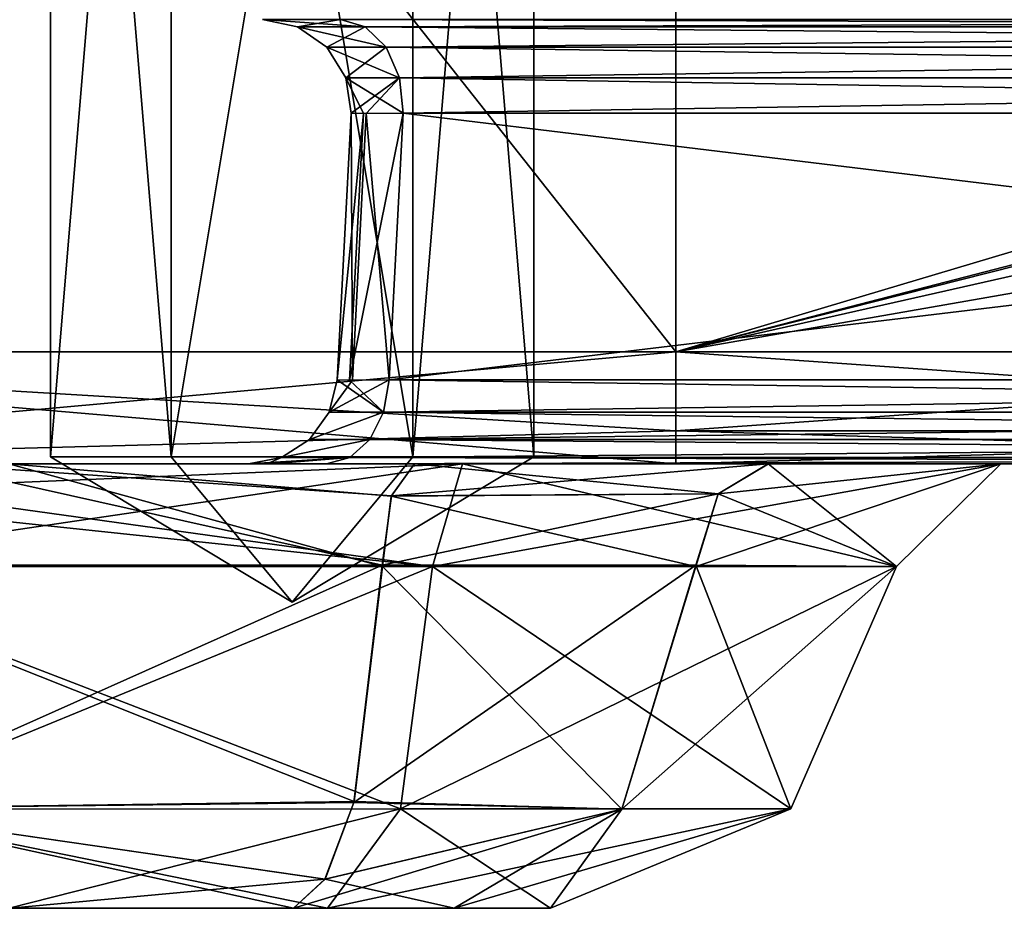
# Model space of a CAD drawing. Header units: inches. Extents: x -9.1 to 9.1, y -3.8 to 4.3.
# Tile 106 of 256: x -8.26 to -7.983, y -2.237 to -1.987. Entities that reach past the tile are written whole.
import ezdxf

# ---------------------------------------------------------------- set-up
doc = ezdxf.new("R2010")
doc.units = ezdxf.units.IN
doc.header["$LTSCALE"] = 81.481481
doc.header["$MEASUREMENT"] = 0
for name, color, linetype in [('1636', 7, 'CONTINUOUS'), ('1701', 7, 'CONTINUOUS'), ('1726', 7, 'CONTINUOUS'), ('1728', 7, 'CONTINUOUS'), ('1729', 7, 'CONTINUOUS'), ('1856', 7, 'CONTINUOUS'), ('1857', 7, 'CONTINUOUS'), ('1911', 7, 'CONTINUOUS'), ('1912', 7, 'CONTINUOUS'), ('1988', 7, 'CONTINUOUS'), ('1993', 7, 'CONTINUOUS'), ('1994', 7, 'CONTINUOUS'), ('1995', 7, 'CONTINUOUS'), ('1996', 7, 'CONTINUOUS'), ('1997', 7, 'CONTINUOUS'), ('1998', 7, 'CONTINUOUS'), ('1999', 7, 'CONTINUOUS'), ('2000', 7, 'CONTINUOUS'), ('2059', 7, 'CONTINUOUS'), ('2060', 7, 'CONTINUOUS'), ('2062', 7, 'CONTINUOUS'), ('2067', 7, 'CONTINUOUS'), ('2068', 7, 'CONTINUOUS'), ('2070', 7, 'CONTINUOUS'), ('2075', 7, 'CONTINUOUS'), ('2076', 7, 'CONTINUOUS'), ('2080', 7, 'CONTINUOUS'), ('2085', 7, 'CONTINUOUS'), ('2086', 7, 'CONTINUOUS'), ('2089', 7, 'CONTINUOUS'), ('2397', 7, 'CONTINUOUS'), ('2403', 7, 'CONTINUOUS'), ('2404', 7, 'CONTINUOUS'), ('2416', 7, 'CONTINUOUS'), ('2417', 7, 'CONTINUOUS'), ('2422', 7, 'CONTINUOUS'), ('2423', 7, 'CONTINUOUS'), ('2424', 7, 'CONTINUOUS'), ('2425', 7, 'CONTINUOUS'), ('2426', 7, 'CONTINUOUS'), ('2438', 7, 'CONTINUOUS'), ('2439', 7, 'CONTINUOUS'), ('2440', 7, 'CONTINUOUS'), ('2441', 7, 'CONTINUOUS'), ('2442', 7, 'CONTINUOUS')]:
    doc.layers.add(name, color=color, linetype=linetype)

msp = doc.modelspace()

# ---------------------------------------------------------------- linework, layer by layer
at = {"layer": '1636', "color": 7, "linetype": 'CONTINUOUS', "true_color": 0x969696}
for points in [[(-8.075, -2.112, 4.16839), (-8.42388, -2.112, 4.02388), (-8.14853, -2.112, 4.06505), (-8.075, -2.112, 4.16839)], [(-8.14853, -2.112, 4.06505), (-8.42388, -2.112, 4.02388), (-8.28533, -2.112, 4.0115), (-8.14853, -2.112, 4.06505)], [(-8.42388, -2.112, -4.02388), (-8.075, -2.112, -4.16839), (-8.35718, -2.112, -3.95407), (-8.42388, -2.112, -4.02388)], [(-8.35718, -2.112, -3.95407), (-8.075, -2.112, -4.16839), (-8.26272, -2.112, -4.02475), (-8.35718, -2.112, -3.95407)], [(-8.13509, -2.112, -3.59785), (-8.19528, -2.112, -3.09652), (-8.35107, -2.112, -3.64744), (-8.13509, -2.112, -3.59785)], [(-8.35107, -2.112, -3.64744), (-8.19528, -2.112, -3.09652), (-8.351, -2.112, 3.6474), (-8.35107, -2.112, -3.64744)], [(-8.1901, -2.112, 3.12401), (-8.17334, -2.112, 3.14948), (-8.351, -2.112, 3.6474), (-8.1901, -2.112, 3.12401)], [(-8.351, -2.112, 3.6474), (-8.17334, -2.112, 3.14948), (-8.1351, -2.112, 3.59784), (-8.351, -2.112, 3.6474)], [(-8.19528, -2.112, 3.09652), (-8.1901, -2.112, 3.12401), (-8.351, -2.112, 3.6474), (-8.19528, -2.112, 3.09652)], [(-8.19528, -2.112, -3.09652), (-8.19528, -2.112, 3.09652), (-8.351, -2.112, 3.6474), (-8.19528, -2.112, -3.09652)], [(-8.26272, -2.112, -4.02475), (-8.075, -2.112, -4.16839), (-8.14854, -2.112, -4.06505), (-8.26272, -2.112, -4.02475)], [(-8.18882, -2.112, -3.12694), (-8.19528, -2.112, -3.09652), (-8.13509, -2.112, -3.59785), (-8.18882, -2.112, -3.12694)], [(-8.17334, -2.112, -3.14948), (-8.18882, -2.112, -3.12694), (-8.13509, -2.112, -3.59785), (-8.17334, -2.112, -3.14948)], [(-8.17334, -2.112, 3.14948), (-7.54948, -2.112, 3.77334), (-8.1351, -2.112, 3.59784), (-8.17334, -2.112, 3.14948)], [(-7.54948, -2.112, -3.77334), (-8.17334, -2.112, -3.14948), (-7.73605, -2.112, -4.17036), (-7.54948, -2.112, -3.77334)], [(-7.73605, -2.112, -4.17036), (-8.17334, -2.112, -3.14948), (-7.74728, -2.112, -4.16888), (-7.73605, -2.112, -4.17036)], [(-7.74728, -2.112, -4.16888), (-8.17334, -2.112, -3.14948), (-7.75859, -2.112, -4.16839), (-7.74728, -2.112, -4.16888)], [(-7.75859, -2.112, -4.16839), (-8.17334, -2.112, -3.14948), (-7.98363, -2.112, -3.76095), (-7.75859, -2.112, -4.16839)], [(-7.98363, -2.112, -3.76095), (-8.17334, -2.112, -3.14948), (-8.13509, -2.112, -3.59785), (-7.98363, -2.112, -3.76095)], [(-8.075, -2.112, -4.16839), (-8.049, -2.112, -3.9726), (-8.14854, -2.112, -4.06505), (-8.075, -2.112, -4.16839)], [(-8.04905, -2.112, 3.97267), (-8.075, -2.112, 4.16839), (-8.14853, -2.112, 4.06505), (-8.04905, -2.112, 3.97267)], [(-8.1351, -2.112, 3.59784), (-7.54948, -2.112, 3.77334), (-7.98363, -2.112, 3.76094), (-8.1351, -2.112, 3.59784)], [(-7.75859, -2.112, 4.16839), (-8.075, -2.112, 4.16839), (-7.98363, -2.112, 3.76094), (-7.75859, -2.112, 4.16839)], [(-7.98363, -2.112, 3.76094), (-8.075, -2.112, 4.16839), (-8.04905, -2.112, 3.97267), (-7.98363, -2.112, 3.76094)], [(-8.075, -2.112, -4.16839), (-7.75859, -2.112, -4.16839), (-8.049, -2.112, -3.9726), (-8.075, -2.112, -4.16839)], [(-8.049, -2.112, -3.9726), (-7.75859, -2.112, -4.16839), (-7.98363, -2.112, -3.76095), (-8.049, -2.112, -3.9726)], [(-7.54948, -2.112, 3.77334), (-7.75859, -2.112, 4.16839), (-7.98363, -2.112, 3.76094), (-7.54948, -2.112, 3.77334)]]:
    msp.add_3dface(points, dxfattribs=at)
at = {"layer": '1701', "color": 7, "linetype": 'CONTINUOUS', "true_color": 0x969696}
for points in [[(-8.075, -2.08043, -4.19835), (-8.075, -1.63343, -4.17492), (-6.5761, -1.63343, -4.17492), (-8.075, -2.08043, -4.19835)], [(-7.71386, -1.98703, -4.19345), (-8.075, -2.08043, -4.19835), (-6.5761, -1.63343, -4.17492), (-7.71386, -1.98703, -4.19345)], [(-7.7309, -1.9934, -4.19378), (-8.075, -2.08043, -4.19835), (-7.71386, -1.98703, -4.19345), (-7.7309, -1.9934, -4.19378)], [(-7.75044, -2.0071, -4.1945), (-8.075, -2.08043, -4.19835), (-7.7309, -1.9934, -4.19378), (-7.75044, -2.0071, -4.1945)], [(-7.75834, -2.02515, -4.19545), (-8.075, -2.08043, -4.19835), (-7.75044, -2.0071, -4.1945), (-7.75834, -2.02515, -4.19545)], [(-7.75859, -2.08043, -4.19835), (-8.075, -2.08043, -4.19835), (-7.75834, -2.02515, -4.19545), (-7.75859, -2.08043, -4.19835)]]:
    msp.add_3dface(points, dxfattribs=at)
at = {"layer": '1726', "color": 7, "linetype": 'CONTINUOUS', "true_color": 0x969696}
for points in [[(-8.075, -2.08043, -4.19835), (-8.44506, -2.08043, -4.04506), (-8.075, -1.63343, -4.17492), (-8.075, -2.08043, -4.19835)], [(-8.075, -1.63343, -4.17492), (-8.44506, -2.08043, -4.04506), (-8.4285, -1.63343, -4.0285), (-8.075, -1.63343, -4.17492)]]:
    msp.add_3dface(points, dxfattribs=at)
at = {"layer": '1728', "color": 7, "linetype": 'CONTINUOUS', "true_color": 0x969696}
for points in [[(-8.44506, -2.08043, 4.04506), (-8.075, -2.08043, 4.19835), (-8.4285, -1.63343, 4.0285), (-8.44506, -2.08043, 4.04506)], [(-8.4285, -1.63343, 4.0285), (-8.075, -2.08043, 4.19835), (-8.075, -1.63343, 4.17492), (-8.4285, -1.63343, 4.0285)]]:
    msp.add_3dface(points, dxfattribs=at)
at = {"layer": '1729', "color": 7, "linetype": 'CONTINUOUS', "true_color": 0x969696}
for points in [[(-8.075, -1.63343, 4.17492), (-8.075, -2.08043, 4.19835), (-7.75859, -2.08043, 4.19835), (-8.075, -1.63343, 4.17492)], [(-8.075, -1.63343, 4.17492), (-7.75859, -2.08043, 4.19835), (-7.75834, -2.02631, 4.19551), (-8.075, -1.63343, 4.17492)], [(-7.59444, -1.97632, 4.19289), (-8.075, -1.63343, 4.17492), (-7.68053, -1.98931, 4.19357), (-7.59444, -1.97632, 4.19289)], [(-7.68053, -1.98931, 4.19357), (-8.075, -1.63343, 4.17492), (-7.73663, -2.00755, 4.19453), (-7.68053, -1.98931, 4.19357)], [(-7.73663, -2.00755, 4.19453), (-8.075, -1.63343, 4.17492), (-7.74138, -2.0104, 4.19468), (-7.73663, -2.00755, 4.19453)], [(-7.74138, -2.0104, 4.19468), (-8.075, -1.63343, 4.17492), (-7.7459, -2.01385, 4.19486), (-7.74138, -2.0104, 4.19468)], [(-7.7459, -2.01385, 4.19486), (-8.075, -1.63343, 4.17492), (-7.75221, -2.01976, 4.19517), (-7.7459, -2.01385, 4.19486)], [(-7.75221, -2.01976, 4.19517), (-8.075, -1.63343, 4.17492), (-7.75834, -2.02631, 4.19551), (-7.75221, -2.01976, 4.19517)]]:
    msp.add_3dface(points, dxfattribs=at)
at = {"layer": '1856', "color": 7, "linetype": 'CONTINUOUS', "true_color": 0x969696}
for points in [[(-8.42388, -2.112, 4.02388), (-8.075, -2.112, 4.16839), (-8.44506, -2.08043, 4.04506), (-8.42388, -2.112, 4.02388)], [(-8.44506, -2.08043, 4.04506), (-8.075, -2.112, 4.16839), (-8.075, -2.10265, 4.19015), (-8.44506, -2.08043, 4.04506)], [(-8.075, -2.08043, 4.19835), (-8.44506, -2.08043, 4.04506), (-8.075, -2.10265, 4.19015), (-8.075, -2.08043, 4.19835)]]:
    msp.add_3dface(points, dxfattribs=at)
at = {"layer": '1857', "color": 7, "linetype": 'CONTINUOUS', "true_color": 0x969696}
for points in [[(-7.75859, -2.08043, 4.19835), (-8.075, -2.08043, 4.19835), (-8.075, -2.10265, 4.19015), (-7.75859, -2.08043, 4.19835)], [(-7.75859, -2.10265, 4.19015), (-7.75859, -2.08043, 4.19835), (-8.075, -2.10265, 4.19015), (-7.75859, -2.10265, 4.19015)], [(-8.075, -2.112, 4.16839), (-7.75859, -2.112, 4.16839), (-7.75859, -2.10265, 4.19015), (-8.075, -2.112, 4.16839)], [(-8.075, -2.112, 4.16839), (-7.75859, -2.10265, 4.19015), (-8.075, -2.10265, 4.19015), (-8.075, -2.112, 4.16839)]]:
    msp.add_3dface(points, dxfattribs=at)
at = {"layer": '1911', "color": 7, "linetype": 'CONTINUOUS', "true_color": 0x969696}
for points in [[(-8.075, -2.08043, -4.19835), (-7.75859, -2.08043, -4.19835), (-7.75859, -2.10265, -4.19015), (-8.075, -2.08043, -4.19835)], [(-8.075, -2.10265, -4.19015), (-8.075, -2.08043, -4.19835), (-7.75859, -2.10265, -4.19015), (-8.075, -2.10265, -4.19015)], [(-7.75859, -2.112, -4.16839), (-8.075, -2.112, -4.16839), (-8.075, -2.10265, -4.19015), (-7.75859, -2.112, -4.16839)], [(-7.75859, -2.112, -4.16839), (-8.075, -2.10265, -4.19015), (-7.75859, -2.10265, -4.19015), (-7.75859, -2.112, -4.16839)]]:
    msp.add_3dface(points, dxfattribs=at)
at = {"layer": '1912', "color": 7, "linetype": 'CONTINUOUS', "true_color": 0x969696}
for points in [[(-8.42388, -2.112, -4.02388), (-8.44506, -2.08043, -4.04506), (-8.075, -2.08043, -4.19835), (-8.42388, -2.112, -4.02388)], [(-8.42388, -2.112, -4.02388), (-8.075, -2.08043, -4.19835), (-8.075, -2.10265, -4.19015), (-8.42388, -2.112, -4.02388)], [(-8.075, -2.112, -4.16839), (-8.42388, -2.112, -4.02388), (-8.075, -2.10265, -4.19015), (-8.075, -2.112, -4.16839)]]:
    msp.add_3dface(points, dxfattribs=at)
at = {"layer": '1988', "color": 7, "linetype": 'CONTINUOUS', "true_color": 0x969696}
for points in [[(-8.17302, -2.237, -3.72208), (-8.26261, -2.237, -3.74258), (-8.18257, -2.237, -3.91937), (-8.17302, -2.237, -3.72208)], [(-8.18257, -2.237, -3.91937), (-8.26261, -2.237, -3.74258), (-8.26244, -2.237, -3.86515), (-8.18257, -2.237, -3.91937)], [(-8.26261, -2.237, 3.74258), (-8.17302, -2.237, 3.72208), (-8.26227, -2.237, 3.86536), (-8.26261, -2.237, 3.74258)], [(-8.26227, -2.237, 3.86536), (-8.17302, -2.237, 3.72208), (-8.25852, -2.237, 3.86896), (-8.26227, -2.237, 3.86536)], [(-8.17302, -2.237, 3.72208), (-8.18257, -2.237, 3.91937), (-8.25852, -2.237, 3.86896), (-8.17302, -2.237, 3.72208)], [(-8.13739, -2.237, -3.87742), (-8.17302, -2.237, -3.72208), (-8.18257, -2.237, -3.91937), (-8.13739, -2.237, -3.87742)], [(-8.13739, -2.237, 3.87742), (-8.18257, -2.237, 3.91937), (-8.17302, -2.237, 3.72208), (-8.13739, -2.237, 3.87742)], [(-8.11033, -2.237, -3.78959), (-8.17302, -2.237, -3.72208), (-8.13739, -2.237, -3.87742), (-8.11033, -2.237, -3.78959)], [(-8.11033, -2.237, 3.78959), (-8.13739, -2.237, 3.87742), (-8.17302, -2.237, 3.72208), (-8.11033, -2.237, 3.78959)]]:
    msp.add_3dface(points, dxfattribs=at)
at = {"layer": '1993', "color": 7, "linetype": 'CONTINUOUS', "true_color": 0x969696}
for points in [[(-8.21701, -2.11, 3.85055), (-8.18301, -2.15086, 3.79166), (-8.25101, -2.11, 3.79166), (-8.21701, -2.11, 3.85055)], [(-8.14901, -2.11, 3.85055), (-8.18301, -2.15086, 3.79166), (-8.21701, -2.11, 3.85055), (-8.14901, -2.11, 3.85055)], [(-8.11501, -2.11, 3.79166), (-8.18301, -2.15086, 3.79166), (-8.14901, -2.11, 3.85055), (-8.11501, -2.11, 3.79166)]]:
    msp.add_3dface(points, dxfattribs=at)
at = {"layer": '1994', "color": 7, "linetype": 'CONTINUOUS', "true_color": 0x969696}
for points in [[(-8.25101, -1.702, 3.79166), (-8.21696, -1.702, 3.85055), (-8.25101, -2.11, 3.79166), (-8.25101, -1.702, 3.79166)], [(-8.21696, -1.702, 3.85055), (-8.21701, -2.11, 3.85055), (-8.25101, -2.11, 3.79166), (-8.21696, -1.702, 3.85055)], [(-8.21696, -1.702, 3.85055), (-8.14907, -1.702, 3.85055), (-8.21701, -2.11, 3.85055), (-8.21696, -1.702, 3.85055)], [(-8.14907, -1.702, 3.85055), (-8.14901, -2.11, 3.85055), (-8.21701, -2.11, 3.85055), (-8.14907, -1.702, 3.85055)], [(-8.14907, -1.702, 3.85055), (-8.11501, -1.702, 3.79166), (-8.14901, -2.11, 3.85055), (-8.14907, -1.702, 3.85055)], [(-8.11501, -1.702, 3.79166), (-8.11501, -2.11, 3.79166), (-8.14901, -2.11, 3.85055), (-8.11501, -1.702, 3.79166)]]:
    msp.add_3dface(points, dxfattribs=at)
at = {"layer": '1995', "color": 7, "linetype": 'CONTINUOUS', "true_color": 0x969696}
for points in [[(-8.25101, -2.11, 3.79166), (-8.18301, -2.15086, 3.79166), (-8.21701, -2.11, 3.73277), (-8.25101, -2.11, 3.79166)], [(-8.21701, -2.11, 3.73277), (-8.18301, -2.15086, 3.79166), (-8.14901, -2.11, 3.73277), (-8.21701, -2.11, 3.73277)], [(-8.18301, -2.15086, 3.79166), (-8.11501, -2.11, 3.79166), (-8.14901, -2.11, 3.73277), (-8.18301, -2.15086, 3.79166)]]:
    msp.add_3dface(points, dxfattribs=at)
at = {"layer": '1996', "color": 7, "linetype": 'CONTINUOUS', "true_color": 0x969696}
for points in [[(-8.21696, -1.702, 3.73277), (-8.25101, -1.702, 3.79166), (-8.21701, -2.11, 3.73277), (-8.21696, -1.702, 3.73277)], [(-8.25101, -1.702, 3.79166), (-8.25101, -2.11, 3.79166), (-8.21701, -2.11, 3.73277), (-8.25101, -1.702, 3.79166)], [(-8.21696, -1.702, 3.73277), (-8.21701, -2.11, 3.73277), (-8.14901, -2.11, 3.73277), (-8.21696, -1.702, 3.73277)], [(-8.14907, -1.702, 3.73277), (-8.21696, -1.702, 3.73277), (-8.14901, -2.11, 3.73277), (-8.14907, -1.702, 3.73277)], [(-8.11501, -1.702, 3.79166), (-8.14907, -1.702, 3.73277), (-8.11501, -2.11, 3.79166), (-8.11501, -1.702, 3.79166)], [(-8.11501, -2.11, 3.79166), (-8.14907, -1.702, 3.73277), (-8.14901, -2.11, 3.73277), (-8.11501, -2.11, 3.79166)]]:
    msp.add_3dface(points, dxfattribs=at)
at = {"layer": '1997', "color": 7, "linetype": 'CONTINUOUS', "true_color": 0x969696}
for points in [[(-8.21701, -2.11, -3.73277), (-8.18301, -2.15086, -3.79166), (-8.25101, -2.11, -3.79166), (-8.21701, -2.11, -3.73277)], [(-8.14901, -2.11, -3.73277), (-8.18301, -2.15086, -3.79166), (-8.21701, -2.11, -3.73277), (-8.14901, -2.11, -3.73277)], [(-8.11501, -2.11, -3.79166), (-8.18301, -2.15086, -3.79166), (-8.14901, -2.11, -3.73277), (-8.11501, -2.11, -3.79166)]]:
    msp.add_3dface(points, dxfattribs=at)
at = {"layer": '1998', "color": 7, "linetype": 'CONTINUOUS', "true_color": 0x969696}
for points in [[(-8.25101, -1.702, -3.79166), (-8.21696, -1.702, -3.73277), (-8.25101, -2.11, -3.79166), (-8.25101, -1.702, -3.79166)], [(-8.21696, -1.702, -3.73277), (-8.21701, -2.11, -3.73277), (-8.25101, -2.11, -3.79166), (-8.21696, -1.702, -3.73277)], [(-8.21696, -1.702, -3.73277), (-8.14907, -1.702, -3.73277), (-8.21701, -2.11, -3.73277), (-8.21696, -1.702, -3.73277)], [(-8.14907, -1.702, -3.73277), (-8.14901, -2.11, -3.73277), (-8.21701, -2.11, -3.73277), (-8.14907, -1.702, -3.73277)], [(-8.14907, -1.702, -3.73277), (-8.11501, -1.702, -3.79166), (-8.14901, -2.11, -3.73277), (-8.14907, -1.702, -3.73277)], [(-8.11501, -1.702, -3.79166), (-8.11501, -2.11, -3.79166), (-8.14901, -2.11, -3.73277), (-8.11501, -1.702, -3.79166)]]:
    msp.add_3dface(points, dxfattribs=at)
at = {"layer": '1999', "color": 7, "linetype": 'CONTINUOUS', "true_color": 0x969696}
for points in [[(-8.25101, -2.11, -3.79166), (-8.18301, -2.15086, -3.79166), (-8.21701, -2.11, -3.85055), (-8.25101, -2.11, -3.79166)], [(-8.21701, -2.11, -3.85055), (-8.18301, -2.15086, -3.79166), (-8.14901, -2.11, -3.85055), (-8.21701, -2.11, -3.85055)], [(-8.18301, -2.15086, -3.79166), (-8.11501, -2.11, -3.79166), (-8.14901, -2.11, -3.85055), (-8.18301, -2.15086, -3.79166)]]:
    msp.add_3dface(points, dxfattribs=at)
at = {"layer": '2000', "color": 7, "linetype": 'CONTINUOUS', "true_color": 0x969696}
for points in [[(-8.21696, -1.702, -3.85055), (-8.25101, -1.702, -3.79166), (-8.21701, -2.11, -3.85055), (-8.21696, -1.702, -3.85055)], [(-8.25101, -1.702, -3.79166), (-8.25101, -2.11, -3.79166), (-8.21701, -2.11, -3.85055), (-8.25101, -1.702, -3.79166)], [(-8.21696, -1.702, -3.85055), (-8.21701, -2.11, -3.85055), (-8.14901, -2.11, -3.85055), (-8.21696, -1.702, -3.85055)], [(-8.14907, -1.702, -3.85055), (-8.21696, -1.702, -3.85055), (-8.14901, -2.11, -3.85055), (-8.14907, -1.702, -3.85055)], [(-8.11501, -1.702, -3.79166), (-8.14907, -1.702, -3.85055), (-8.11501, -2.11, -3.79166), (-8.11501, -1.702, -3.79166)], [(-8.11501, -2.11, -3.79166), (-8.14907, -1.702, -3.85055), (-8.14901, -2.11, -3.85055), (-8.11501, -2.11, -3.79166)]]:
    msp.add_3dface(points, dxfattribs=at)
at = {"layer": '2059', "color": 7, "linetype": 'CONTINUOUS', "true_color": 0x969696}
for points in [[(-8.16558, -2.20694, -4.00113), (-8.15757, -2.14085, -4.03252), (-8.09022, -2.20907, -3.92822), (-8.16558, -2.20694, -4.00113)], [(-8.09022, -2.20907, -3.92822), (-8.15757, -2.14085, -4.03252), (-8.0694, -2.14085, -3.95064), (-8.09022, -2.20907, -3.92822)], [(-8.17374, -2.22876, -3.96541), (-8.16558, -2.20694, -4.00113), (-8.09022, -2.20907, -3.92822), (-8.17374, -2.22876, -3.96541)], [(-8.13739, -2.237, -3.87742), (-8.17374, -2.22876, -3.96541), (-8.09022, -2.20907, -3.92822), (-8.13739, -2.237, -3.87742)], [(-8.13739, -2.237, -3.87742), (-8.18257, -2.237, -3.91937), (-8.17374, -2.22876, -3.96541), (-8.13739, -2.237, -3.87742)]]:
    msp.add_3dface(points, dxfattribs=at)
at = {"layer": '2060', "color": 7, "linetype": 'CONTINUOUS', "true_color": 0x969696}
for points in [[(-8.33061, -2.14043, -3.66935), (-8.15251, -2.20906, -3.65581), (-8.14351, -2.14085, -3.62658), (-8.33061, -2.14043, -3.66935)], [(-8.30978, -2.20907, -3.69178), (-8.15251, -2.20906, -3.65581), (-8.33061, -2.14043, -3.66935), (-8.30978, -2.20907, -3.69178)], [(-8.15251, -2.20906, -3.65581), (-8.04272, -2.20906, -3.77403), (-8.14351, -2.14085, -3.62658), (-8.15251, -2.20906, -3.65581)], [(-8.14351, -2.14085, -3.62658), (-8.04272, -2.20906, -3.77403), (-8.0129, -2.14085, -3.76721), (-8.14351, -2.14085, -3.62658)], [(-8.04272, -2.20906, -3.77403), (-8.09022, -2.20907, -3.92822), (-8.0129, -2.14085, -3.76721), (-8.04272, -2.20906, -3.77403)], [(-8.09022, -2.20907, -3.92822), (-8.0694, -2.14085, -3.95064), (-8.0129, -2.14085, -3.76721), (-8.09022, -2.20907, -3.92822)], [(-8.17302, -2.237, -3.72208), (-8.15251, -2.20906, -3.65581), (-8.30978, -2.20907, -3.69178), (-8.17302, -2.237, -3.72208)], [(-8.26261, -2.237, -3.74258), (-8.17302, -2.237, -3.72208), (-8.30978, -2.20907, -3.69178), (-8.26261, -2.237, -3.74258)], [(-8.17302, -2.237, -3.72208), (-8.11033, -2.237, -3.78959), (-8.15251, -2.20906, -3.65581), (-8.17302, -2.237, -3.72208)], [(-8.11033, -2.237, -3.78959), (-8.04272, -2.20906, -3.77403), (-8.15251, -2.20906, -3.65581), (-8.11033, -2.237, -3.78959)], [(-8.11033, -2.237, -3.78959), (-8.13739, -2.237, -3.87742), (-8.04272, -2.20906, -3.77403), (-8.11033, -2.237, -3.78959)], [(-8.13739, -2.237, -3.87742), (-8.09022, -2.20907, -3.92822), (-8.04272, -2.20906, -3.77403), (-8.13739, -2.237, -3.87742)]]:
    msp.add_3dface(points, dxfattribs=at)
at = {"layer": '2062', "color": 7, "linetype": 'CONTINUOUS', "true_color": 0x969696}
for points in [[(-8.16558, -2.20694, -4.00113), (-8.33265, -2.14043, -3.93628), (-8.15757, -2.14085, -4.03252), (-8.16558, -2.20694, -4.00113)], [(-8.31122, -2.20891, -3.91463), (-8.33265, -2.14043, -3.93628), (-8.16558, -2.20694, -4.00113), (-8.31122, -2.20891, -3.91463)], [(-8.17374, -2.22876, -3.96541), (-8.31122, -2.20891, -3.91463), (-8.16558, -2.20694, -4.00113), (-8.17374, -2.22876, -3.96541)], [(-8.18257, -2.237, -3.91937), (-8.26244, -2.237, -3.86515), (-8.31122, -2.20891, -3.91463), (-8.18257, -2.237, -3.91937)], [(-8.18257, -2.237, -3.91937), (-8.31122, -2.20891, -3.91463), (-8.17374, -2.22876, -3.96541), (-8.18257, -2.237, -3.91937)]]:
    msp.add_3dface(points, dxfattribs=at)
at = {"layer": '2067', "color": 7, "linetype": 'CONTINUOUS', "true_color": 0x969696}
for points in [[(-8.06939, -2.14043, 3.95065), (-8.16565, -2.2072, 4.00084), (-8.09022, -2.20907, 3.92822), (-8.06939, -2.14043, 3.95065)], [(-8.15769, -2.14043, 4.03266), (-8.16565, -2.2072, 4.00084), (-8.06939, -2.14043, 3.95065), (-8.15769, -2.14043, 4.03266)], [(-8.16565, -2.2072, 4.00084), (-8.17379, -2.22884, 3.96521), (-8.09022, -2.20907, 3.92822), (-8.16565, -2.2072, 4.00084)], [(-8.18257, -2.237, 3.91937), (-8.13739, -2.237, 3.87742), (-8.09022, -2.20907, 3.92822), (-8.18257, -2.237, 3.91937)], [(-8.17379, -2.22884, 3.96521), (-8.18257, -2.237, 3.91937), (-8.09022, -2.20907, 3.92822), (-8.17379, -2.22884, 3.96521)]]:
    msp.add_3dface(points, dxfattribs=at)
at = {"layer": '2068', "color": 7, "linetype": 'CONTINUOUS', "true_color": 0x969696}
for points in [[(-8.30978, -2.20907, 3.69178), (-8.3306, -2.14085, 3.66936), (-8.14351, -2.14085, 3.62658), (-8.30978, -2.20907, 3.69178)], [(-8.15251, -2.20906, 3.65581), (-8.30978, -2.20907, 3.69178), (-8.14351, -2.14085, 3.62658), (-8.15251, -2.20906, 3.65581)], [(-8.04272, -2.20906, 3.77403), (-8.15251, -2.20906, 3.65581), (-8.0129, -2.14085, 3.76721), (-8.04272, -2.20906, 3.77403)], [(-8.0129, -2.14085, 3.76721), (-8.15251, -2.20906, 3.65581), (-8.14351, -2.14085, 3.62658), (-8.0129, -2.14085, 3.76721)], [(-8.06939, -2.14043, 3.95065), (-8.09022, -2.20907, 3.92822), (-8.04272, -2.20906, 3.77403), (-8.06939, -2.14043, 3.95065)], [(-8.06939, -2.14043, 3.95065), (-8.04272, -2.20906, 3.77403), (-8.0129, -2.14085, 3.76721), (-8.06939, -2.14043, 3.95065)], [(-8.26261, -2.237, 3.74258), (-8.30978, -2.20907, 3.69178), (-8.15251, -2.20906, 3.65581), (-8.26261, -2.237, 3.74258)], [(-8.17302, -2.237, 3.72208), (-8.26261, -2.237, 3.74258), (-8.15251, -2.20906, 3.65581), (-8.17302, -2.237, 3.72208)], [(-8.11033, -2.237, 3.78959), (-8.17302, -2.237, 3.72208), (-8.04272, -2.20906, 3.77403), (-8.11033, -2.237, 3.78959)], [(-8.17302, -2.237, 3.72208), (-8.15251, -2.20906, 3.65581), (-8.04272, -2.20906, 3.77403), (-8.17302, -2.237, 3.72208)], [(-8.13739, -2.237, 3.87742), (-8.11033, -2.237, 3.78959), (-8.09022, -2.20907, 3.92822), (-8.13739, -2.237, 3.87742)], [(-8.09022, -2.20907, 3.92822), (-8.11033, -2.237, 3.78959), (-8.04272, -2.20906, 3.77403), (-8.09022, -2.20907, 3.92822)]]:
    msp.add_3dface(points, dxfattribs=at)
at = {"layer": '2070', "color": 7, "linetype": 'CONTINUOUS', "true_color": 0x969696}
for points in [[(-8.31112, -2.20891, 3.91473), (-8.15769, -2.14043, 4.03266), (-8.27247, -2.14043, 3.98428), (-8.31112, -2.20891, 3.91473)], [(-8.15769, -2.14043, 4.03266), (-8.31112, -2.20891, 3.91473), (-8.16565, -2.2072, 4.00084), (-8.15769, -2.14043, 4.03266)], [(-8.16565, -2.2072, 4.00084), (-8.31112, -2.20891, 3.91473), (-8.17379, -2.22884, 3.96521), (-8.16565, -2.2072, 4.00084)], [(-8.31112, -2.20891, 3.91473), (-8.26227, -2.237, 3.86536), (-8.17379, -2.22884, 3.96521), (-8.31112, -2.20891, 3.91473)], [(-8.26227, -2.237, 3.86536), (-8.18257, -2.237, 3.91937), (-8.17379, -2.22884, 3.96521), (-8.26227, -2.237, 3.86536)], [(-8.18257, -2.237, 3.91937), (-8.26227, -2.237, 3.86536), (-8.25852, -2.237, 3.86896), (-8.18257, -2.237, 3.91937)]]:
    msp.add_3dface(points, dxfattribs=at)
at = {"layer": '2075', "color": 7, "linetype": 'CONTINUOUS', "true_color": 0x969696}
for points in [[(-8.14854, -2.112, -4.06505), (-8.06315, -2.12038, -3.95736), (-8.15511, -2.1211, -4.04178), (-8.14854, -2.112, -4.06505)], [(-8.14854, -2.112, -4.06505), (-8.049, -2.112, -3.9726), (-8.06315, -2.12038, -3.95736), (-8.14854, -2.112, -4.06505)], [(-8.0694, -2.14085, -3.95064), (-8.15757, -2.14085, -4.03252), (-8.15511, -2.1211, -4.04178), (-8.0694, -2.14085, -3.95064)], [(-8.06315, -2.12038, -3.95736), (-8.0694, -2.14085, -3.95064), (-8.15511, -2.1211, -4.04178), (-8.06315, -2.12038, -3.95736)]]:
    msp.add_3dface(points, dxfattribs=at)
at = {"layer": '2076', "color": 7, "linetype": 'CONTINUOUS', "true_color": 0x969696}
for points in [[(-8.13509, -2.112, -3.59785), (-8.35107, -2.112, -3.64744), (-8.14351, -2.14085, -3.62658), (-8.13509, -2.112, -3.59785)], [(-8.14351, -2.14085, -3.62658), (-8.35107, -2.112, -3.64744), (-8.33686, -2.12038, -3.66263), (-8.14351, -2.14085, -3.62658)], [(-8.13509, -2.112, -3.59785), (-8.14351, -2.14085, -3.62658), (-8.0129, -2.14085, -3.76721), (-8.13509, -2.112, -3.59785)], [(-7.98363, -2.112, -3.76095), (-8.13509, -2.112, -3.59785), (-8.0129, -2.14085, -3.76721), (-7.98363, -2.112, -3.76095)], [(-8.0694, -2.14085, -3.95064), (-7.98363, -2.112, -3.76095), (-8.0129, -2.14085, -3.76721), (-8.0694, -2.14085, -3.95064)], [(-7.98363, -2.112, -3.76095), (-8.0694, -2.14085, -3.95064), (-8.06315, -2.12038, -3.95736), (-7.98363, -2.112, -3.76095)], [(-8.049, -2.112, -3.9726), (-7.98363, -2.112, -3.76095), (-8.06315, -2.12038, -3.95736), (-8.049, -2.112, -3.9726)], [(-8.33061, -2.14043, -3.66935), (-8.14351, -2.14085, -3.62658), (-8.33686, -2.12038, -3.66263), (-8.33061, -2.14043, -3.66935)]]:
    msp.add_3dface(points, dxfattribs=at)
at = {"layer": '2080', "color": 7, "linetype": 'CONTINUOUS', "true_color": 0x969696}
for points in [[(-8.351, -2.112, 3.6474), (-8.1351, -2.112, 3.59784), (-8.33685, -2.12038, 3.66264), (-8.351, -2.112, 3.6474)], [(-8.1351, -2.112, 3.59784), (-8.3306, -2.14085, 3.66936), (-8.33685, -2.12038, 3.66264), (-8.1351, -2.112, 3.59784)], [(-8.3306, -2.14085, 3.66936), (-8.1351, -2.112, 3.59784), (-8.14351, -2.14085, 3.62658), (-8.3306, -2.14085, 3.66936)], [(-8.1351, -2.112, 3.59784), (-7.98363, -2.112, 3.76094), (-8.14351, -2.14085, 3.62658), (-8.1351, -2.112, 3.59784)], [(-7.98363, -2.112, 3.76094), (-8.0129, -2.14085, 3.76721), (-8.14351, -2.14085, 3.62658), (-7.98363, -2.112, 3.76094)], [(-8.0129, -2.14085, 3.76721), (-8.04905, -2.112, 3.97267), (-8.06314, -2.12038, 3.95737), (-8.0129, -2.14085, 3.76721)], [(-7.98363, -2.112, 3.76094), (-8.04905, -2.112, 3.97267), (-8.0129, -2.14085, 3.76721), (-7.98363, -2.112, 3.76094)], [(-8.06939, -2.14043, 3.95065), (-8.0129, -2.14085, 3.76721), (-8.06314, -2.12038, 3.95737), (-8.06939, -2.14043, 3.95065)]]:
    msp.add_3dface(points, dxfattribs=at)
at = {"layer": '2085', "color": 7, "linetype": 'CONTINUOUS', "true_color": 0x969696}
for points in [[(-8.04905, -2.112, 3.97267), (-8.14853, -2.112, 4.06505), (-8.15505, -2.12095, 4.04194), (-8.04905, -2.112, 3.97267)], [(-8.04905, -2.112, 3.97267), (-8.15505, -2.12095, 4.04194), (-8.06314, -2.12038, 3.95737), (-8.04905, -2.112, 3.97267)], [(-8.15505, -2.12095, 4.04194), (-8.15769, -2.14043, 4.03266), (-8.06314, -2.12038, 3.95737), (-8.15505, -2.12095, 4.04194)], [(-8.15769, -2.14043, 4.03266), (-8.06939, -2.14043, 3.95065), (-8.06314, -2.12038, 3.95737), (-8.15769, -2.14043, 4.03266)]]:
    msp.add_3dface(points, dxfattribs=at)
at = {"layer": '2086', "color": 7, "linetype": 'CONTINUOUS', "true_color": 0x969696}
for points in [[(-8.14853, -2.112, 4.06505), (-8.28533, -2.112, 4.0115), (-8.15505, -2.12095, 4.04194), (-8.14853, -2.112, 4.06505)], [(-8.15769, -2.14043, 4.03266), (-8.28533, -2.112, 4.0115), (-8.27247, -2.14043, 3.98428), (-8.15769, -2.14043, 4.03266)], [(-8.28533, -2.112, 4.0115), (-8.15769, -2.14043, 4.03266), (-8.15505, -2.12095, 4.04194), (-8.28533, -2.112, 4.0115)]]:
    msp.add_3dface(points, dxfattribs=at)
at = {"layer": '2089', "color": 7, "linetype": 'CONTINUOUS', "true_color": 0x969696}
for points in [[(-8.33265, -2.14043, -3.93628), (-8.26272, -2.112, -4.02475), (-8.15757, -2.14085, -4.03252), (-8.33265, -2.14043, -3.93628)], [(-8.26272, -2.112, -4.02475), (-8.14854, -2.112, -4.06505), (-8.15511, -2.1211, -4.04178), (-8.26272, -2.112, -4.02475)], [(-8.15757, -2.14085, -4.03252), (-8.26272, -2.112, -4.02475), (-8.15511, -2.1211, -4.04178), (-8.15757, -2.14085, -4.03252)]]:
    msp.add_3dface(points, dxfattribs=at)
at = {"layer": '2397', "color": 7, "linetype": 'CONTINUOUS', "true_color": 0x969696}
for points in [[(-8.17031, -2.08831, 3.09652), (-8.17031, -2.08831, -3.09652), (-8.16638, -2.01331, 3.09489), (-8.17031, -2.08831, 3.09652)], [(-8.16638, -2.01331, 3.09489), (-8.17031, -2.08831, -3.09652), (-8.16638, -2.01331, -3.09489), (-8.16638, -2.01331, 3.09489)]]:
    msp.add_3dface(points, dxfattribs=at)
at = {"layer": '2403', "color": 7, "linetype": 'CONTINUOUS', "true_color": 0x969696}
for points in [[(-7.53182, -2.08831, 3.75568), (-8.15568, -2.08831, 3.13182), (-7.5302, -2.01331, 3.75175), (-7.53182, -2.08831, 3.75568)], [(-7.5302, -2.01331, 3.75175), (-8.15568, -2.08831, 3.13182), (-8.15175, -2.01331, 3.1302), (-7.5302, -2.01331, 3.75175)]]:
    msp.add_3dface(points, dxfattribs=at)
at = {"layer": '2404', "color": 7, "linetype": 'CONTINUOUS', "true_color": 0x969696}
for points in [[(-8.15568, -2.08831, -3.13182), (-7.53182, -2.08831, -3.75568), (-8.15175, -2.01331, -3.1302), (-8.15568, -2.08831, -3.13182)], [(-8.15175, -2.01331, -3.1302), (-7.53182, -2.08831, -3.75568), (-7.5302, -2.01331, -3.75175), (-8.15175, -2.01331, -3.1302)]]:
    msp.add_3dface(points, dxfattribs=at)
at = {"layer": '2416', "color": 7, "linetype": 'CONTINUOUS', "true_color": 0x969696}
for points in [[(-8.17031, -2.08831, 3.09652), (-8.16638, -2.01331, 3.09489), (-8.16293, -2.01342, 3.11314), (-8.17031, -2.08831, 3.09652)], [(-8.16684, -2.08842, 3.11483), (-8.17031, -2.08831, 3.09652), (-8.16293, -2.01342, 3.11314), (-8.16684, -2.08842, 3.11483)], [(-8.15175, -2.01331, 3.1302), (-8.15568, -2.08831, 3.13182), (-8.16684, -2.08842, 3.11483), (-8.15175, -2.01331, 3.1302)], [(-8.15175, -2.01331, 3.1302), (-8.16684, -2.08842, 3.11483), (-8.16293, -2.01342, 3.11314), (-8.15175, -2.01331, 3.1302)]]:
    msp.add_3dface(points, dxfattribs=at)
at = {"layer": '2417', "color": 7, "linetype": 'CONTINUOUS', "true_color": 0x969696}
for points in [[(-8.16638, -2.01331, -3.09489), (-8.17031, -2.08831, -3.09652), (-8.16601, -2.08842, -3.1168), (-8.16638, -2.01331, -3.09489)], [(-8.16638, -2.01331, -3.09489), (-8.16601, -2.08842, -3.1168), (-8.1622, -2.01342, -3.1149), (-8.16638, -2.01331, -3.09489)], [(-8.16601, -2.08842, -3.1168), (-8.15568, -2.08831, -3.13182), (-8.1622, -2.01342, -3.1149), (-8.16601, -2.08842, -3.1168)], [(-8.15568, -2.08831, -3.13182), (-8.15175, -2.01331, -3.1302), (-8.1622, -2.01342, -3.1149), (-8.15568, -2.08831, -3.13182)]]:
    msp.add_3dface(points, dxfattribs=at)
at = {"layer": '2422', "color": 7, "linetype": 'CONTINUOUS', "true_color": 0x969696}
for points in [[(-8.15728, -2.09747, 3.13342), (-8.15568, -2.08831, 3.13182), (-7.53342, -2.09747, 3.75728), (-8.15728, -2.09747, 3.13342)], [(-8.15568, -2.08831, 3.13182), (-7.53182, -2.08831, 3.75568), (-7.53342, -2.09747, 3.75728), (-8.15568, -2.08831, 3.13182)], [(-8.16117, -2.10513, 3.13731), (-8.15728, -2.09747, 3.13342), (-7.53731, -2.10513, 3.76117), (-8.16117, -2.10513, 3.13731)], [(-7.53731, -2.10513, 3.76117), (-8.15728, -2.09747, 3.13342), (-7.53342, -2.09747, 3.75728), (-7.53731, -2.10513, 3.76117)], [(-8.16679, -2.11022, 3.14293), (-8.16117, -2.10513, 3.13731), (-7.54293, -2.11022, 3.76679), (-8.16679, -2.11022, 3.14293)], [(-7.54293, -2.11022, 3.76679), (-8.16117, -2.10513, 3.13731), (-7.53731, -2.10513, 3.76117), (-7.54293, -2.11022, 3.76679)], [(-7.54948, -2.112, 3.77334), (-8.17334, -2.112, 3.14948), (-8.16679, -2.11022, 3.14293), (-7.54948, -2.112, 3.77334)], [(-7.54948, -2.112, 3.77334), (-8.16679, -2.11022, 3.14293), (-7.54293, -2.11022, 3.76679), (-7.54948, -2.112, 3.77334)]]:
    msp.add_3dface(points, dxfattribs=at)
at = {"layer": '2423', "color": 7, "linetype": 'CONTINUOUS', "true_color": 0x969696}
for points in [[(-8.17257, -2.09747, 3.09652), (-8.17031, -2.08831, 3.09652), (-8.15728, -2.09747, 3.13342), (-8.17257, -2.09747, 3.09652)], [(-8.17031, -2.08831, 3.09652), (-8.16684, -2.08842, 3.11483), (-8.15728, -2.09747, 3.13342), (-8.17031, -2.08831, 3.09652)], [(-8.16684, -2.08842, 3.11483), (-8.15568, -2.08831, 3.13182), (-8.15728, -2.09747, 3.13342), (-8.16684, -2.08842, 3.11483)], [(-8.17807, -2.10513, 3.09652), (-8.17257, -2.09747, 3.09652), (-8.15728, -2.09747, 3.13342), (-8.17807, -2.10513, 3.09652)], [(-8.16117, -2.10513, 3.13731), (-8.17807, -2.10513, 3.09652), (-8.15728, -2.09747, 3.13342), (-8.16117, -2.10513, 3.13731)], [(-8.18601, -2.11022, 3.09652), (-8.17807, -2.10513, 3.09652), (-8.16117, -2.10513, 3.13731), (-8.18601, -2.11022, 3.09652)], [(-8.16679, -2.11022, 3.14293), (-8.18601, -2.11022, 3.09652), (-8.16117, -2.10513, 3.13731), (-8.16679, -2.11022, 3.14293)], [(-8.1901, -2.112, 3.12401), (-8.19528, -2.112, 3.09652), (-8.18601, -2.11022, 3.09652), (-8.1901, -2.112, 3.12401)], [(-8.17334, -2.112, 3.14948), (-8.1901, -2.112, 3.12401), (-8.16679, -2.11022, 3.14293), (-8.17334, -2.112, 3.14948)], [(-8.1901, -2.112, 3.12401), (-8.18601, -2.11022, 3.09652), (-8.16679, -2.11022, 3.14293), (-8.1901, -2.112, 3.12401)]]:
    msp.add_3dface(points, dxfattribs=at)
at = {"layer": '2424', "color": 7, "linetype": 'CONTINUOUS', "true_color": 0x969696}
for points in [[(-8.17031, -2.08831, -3.09652), (-8.17031, -2.08831, 3.09652), (-8.17257, -2.09747, 3.09652), (-8.17031, -2.08831, -3.09652)], [(-8.17257, -2.09747, -3.09652), (-8.17031, -2.08831, -3.09652), (-8.17257, -2.09747, 3.09652), (-8.17257, -2.09747, -3.09652)], [(-8.17807, -2.10513, -3.09652), (-8.17257, -2.09747, -3.09652), (-8.17807, -2.10513, 3.09652), (-8.17807, -2.10513, -3.09652)], [(-8.17807, -2.10513, 3.09652), (-8.17257, -2.09747, -3.09652), (-8.17257, -2.09747, 3.09652), (-8.17807, -2.10513, 3.09652)], [(-8.18601, -2.11022, -3.09652), (-8.17807, -2.10513, -3.09652), (-8.18601, -2.11022, 3.09652), (-8.18601, -2.11022, -3.09652)], [(-8.18601, -2.11022, 3.09652), (-8.17807, -2.10513, -3.09652), (-8.17807, -2.10513, 3.09652), (-8.18601, -2.11022, 3.09652)], [(-8.19528, -2.112, 3.09652), (-8.19528, -2.112, -3.09652), (-8.18601, -2.11022, -3.09652), (-8.19528, -2.112, 3.09652)], [(-8.19528, -2.112, 3.09652), (-8.18601, -2.11022, -3.09652), (-8.18601, -2.11022, 3.09652), (-8.19528, -2.112, 3.09652)]]:
    msp.add_3dface(points, dxfattribs=at)
at = {"layer": '2425', "color": 7, "linetype": 'CONTINUOUS', "true_color": 0x969696}
for points in [[(-8.16601, -2.08842, -3.1168), (-8.17031, -2.08831, -3.09652), (-8.17257, -2.09747, -3.09652), (-8.16601, -2.08842, -3.1168)], [(-8.15568, -2.08831, -3.13182), (-8.16601, -2.08842, -3.1168), (-8.17257, -2.09747, -3.09652), (-8.15568, -2.08831, -3.13182)], [(-8.15728, -2.09747, -3.13342), (-8.15568, -2.08831, -3.13182), (-8.17257, -2.09747, -3.09652), (-8.15728, -2.09747, -3.13342)], [(-8.16117, -2.10513, -3.13731), (-8.15728, -2.09747, -3.13342), (-8.17807, -2.10513, -3.09652), (-8.16117, -2.10513, -3.13731)], [(-8.17807, -2.10513, -3.09652), (-8.15728, -2.09747, -3.13342), (-8.17257, -2.09747, -3.09652), (-8.17807, -2.10513, -3.09652)], [(-8.16679, -2.11022, -3.14293), (-8.16117, -2.10513, -3.13731), (-8.18601, -2.11022, -3.09652), (-8.16679, -2.11022, -3.14293)], [(-8.18601, -2.11022, -3.09652), (-8.16117, -2.10513, -3.13731), (-8.17807, -2.10513, -3.09652), (-8.18601, -2.11022, -3.09652)], [(-8.19528, -2.112, -3.09652), (-8.18882, -2.112, -3.12694), (-8.16679, -2.11022, -3.14293), (-8.19528, -2.112, -3.09652)], [(-8.19528, -2.112, -3.09652), (-8.16679, -2.11022, -3.14293), (-8.18601, -2.11022, -3.09652), (-8.19528, -2.112, -3.09652)], [(-8.18882, -2.112, -3.12694), (-8.17334, -2.112, -3.14948), (-8.16679, -2.11022, -3.14293), (-8.18882, -2.112, -3.12694)]]:
    msp.add_3dface(points, dxfattribs=at)
at = {"layer": '2426', "color": 7, "linetype": 'CONTINUOUS', "true_color": 0x969696}
for points in [[(-7.53182, -2.08831, -3.75568), (-8.15568, -2.08831, -3.13182), (-8.15728, -2.09747, -3.13342), (-7.53182, -2.08831, -3.75568)], [(-7.53342, -2.09747, -3.75728), (-7.53182, -2.08831, -3.75568), (-8.15728, -2.09747, -3.13342), (-7.53342, -2.09747, -3.75728)], [(-7.53731, -2.10513, -3.76117), (-7.53342, -2.09747, -3.75728), (-8.16117, -2.10513, -3.13731), (-7.53731, -2.10513, -3.76117)], [(-8.16117, -2.10513, -3.13731), (-7.53342, -2.09747, -3.75728), (-8.15728, -2.09747, -3.13342), (-8.16117, -2.10513, -3.13731)], [(-7.54293, -2.11022, -3.76679), (-7.53731, -2.10513, -3.76117), (-8.16679, -2.11022, -3.14293), (-7.54293, -2.11022, -3.76679)], [(-8.16679, -2.11022, -3.14293), (-7.53731, -2.10513, -3.76117), (-8.16117, -2.10513, -3.13731), (-8.16679, -2.11022, -3.14293)], [(-8.17334, -2.112, -3.14948), (-7.54948, -2.112, -3.77334), (-7.54293, -2.11022, -3.76679), (-8.17334, -2.112, -3.14948)], [(-8.17334, -2.112, -3.14948), (-7.54293, -2.11022, -3.76679), (-8.16679, -2.11022, -3.14293), (-8.17334, -2.112, -3.14948)]]:
    msp.add_3dface(points, dxfattribs=at)
at = {"layer": '2438', "color": 7, "linetype": 'CONTINUOUS', "true_color": 0x969696}
for points in [[(-8.16941, -1.987, 3.14785), (-7.54785, -1.987, 3.76941), (-7.54087, -1.98903, 3.76243), (-8.16941, -1.987, 3.14785)], [(-8.16243, -1.98903, 3.14087), (-8.16941, -1.987, 3.14785), (-7.54087, -1.98903, 3.76243), (-8.16243, -1.98903, 3.14087)], [(-8.15658, -1.99479, 3.13503), (-8.16243, -1.98903, 3.14087), (-7.54087, -1.98903, 3.76243), (-8.15658, -1.99479, 3.13503)], [(-7.53503, -1.99479, 3.75658), (-8.15658, -1.99479, 3.13503), (-7.54087, -1.98903, 3.76243), (-7.53503, -1.99479, 3.75658)], [(-8.15282, -2.00335, 3.13126), (-8.15658, -1.99479, 3.13503), (-7.53503, -1.99479, 3.75658), (-8.15282, -2.00335, 3.13126)], [(-7.53126, -2.00335, 3.75282), (-8.15282, -2.00335, 3.13126), (-7.53503, -1.99479, 3.75658), (-7.53126, -2.00335, 3.75282)], [(-7.5302, -2.01331, 3.75175), (-8.15175, -2.01331, 3.1302), (-8.15282, -2.00335, 3.13126), (-7.5302, -2.01331, 3.75175)], [(-7.5302, -2.01331, 3.75175), (-8.15282, -2.00335, 3.13126), (-7.53126, -2.00335, 3.75282), (-7.5302, -2.01331, 3.75175)]]:
    msp.add_3dface(points, dxfattribs=at)
at = {"layer": '2439', "color": 7, "linetype": 'CONTINUOUS', "true_color": 0x969696}
for points in [[(-8.19134, -1.987, 3.09489), (-8.16941, -1.987, 3.14785), (-8.16243, -1.98903, 3.14087), (-8.19134, -1.987, 3.09489)], [(-8.18148, -1.98903, 3.09489), (-8.19134, -1.987, 3.09489), (-8.16243, -1.98903, 3.14087), (-8.18148, -1.98903, 3.09489)], [(-8.17321, -1.99479, 3.09489), (-8.18148, -1.98903, 3.09489), (-8.15658, -1.99479, 3.13503), (-8.17321, -1.99479, 3.09489)], [(-8.15658, -1.99479, 3.13503), (-8.18148, -1.98903, 3.09489), (-8.16243, -1.98903, 3.14087), (-8.15658, -1.99479, 3.13503)], [(-8.16789, -2.00335, 3.09489), (-8.17321, -1.99479, 3.09489), (-8.15282, -2.00335, 3.13126), (-8.16789, -2.00335, 3.09489)], [(-8.15282, -2.00335, 3.13126), (-8.17321, -1.99479, 3.09489), (-8.15658, -1.99479, 3.13503), (-8.15282, -2.00335, 3.13126)], [(-8.16293, -2.01342, 3.11314), (-8.16638, -2.01331, 3.09489), (-8.16789, -2.00335, 3.09489), (-8.16293, -2.01342, 3.11314)], [(-8.15175, -2.01331, 3.1302), (-8.16293, -2.01342, 3.11314), (-8.16789, -2.00335, 3.09489), (-8.15175, -2.01331, 3.1302)], [(-8.15175, -2.01331, 3.1302), (-8.16789, -2.00335, 3.09489), (-8.15282, -2.00335, 3.13126), (-8.15175, -2.01331, 3.1302)]]:
    msp.add_3dface(points, dxfattribs=at)
at = {"layer": '2440', "color": 7, "linetype": 'CONTINUOUS', "true_color": 0x969696}
for points in [[(-8.19134, -1.987, -3.09489), (-8.19134, -1.987, 3.09489), (-8.18148, -1.98903, 3.09489), (-8.19134, -1.987, -3.09489)], [(-8.18148, -1.98903, -3.09489), (-8.19134, -1.987, -3.09489), (-8.18148, -1.98903, 3.09489), (-8.18148, -1.98903, -3.09489)], [(-8.17321, -1.99479, -3.09489), (-8.18148, -1.98903, -3.09489), (-8.18148, -1.98903, 3.09489), (-8.17321, -1.99479, -3.09489)], [(-8.17321, -1.99479, 3.09489), (-8.17321, -1.99479, -3.09489), (-8.18148, -1.98903, 3.09489), (-8.17321, -1.99479, 3.09489)], [(-8.16789, -2.00335, -3.09489), (-8.17321, -1.99479, -3.09489), (-8.17321, -1.99479, 3.09489), (-8.16789, -2.00335, -3.09489)], [(-8.16789, -2.00335, 3.09489), (-8.16789, -2.00335, -3.09489), (-8.17321, -1.99479, 3.09489), (-8.16789, -2.00335, 3.09489)], [(-8.16638, -2.01331, 3.09489), (-8.16638, -2.01331, -3.09489), (-8.16789, -2.00335, -3.09489), (-8.16638, -2.01331, 3.09489)], [(-8.16638, -2.01331, 3.09489), (-8.16789, -2.00335, -3.09489), (-8.16789, -2.00335, 3.09489), (-8.16638, -2.01331, 3.09489)]]:
    msp.add_3dface(points, dxfattribs=at)
at = {"layer": '2441', "color": 7, "linetype": 'CONTINUOUS', "true_color": 0x969696}
for points in [[(-8.16941, -1.987, -3.14785), (-8.19134, -1.987, -3.09489), (-8.18148, -1.98903, -3.09489), (-8.16941, -1.987, -3.14785)], [(-8.16243, -1.98903, -3.14087), (-8.16941, -1.987, -3.14785), (-8.18148, -1.98903, -3.09489), (-8.16243, -1.98903, -3.14087)], [(-8.17321, -1.99479, -3.09489), (-8.16243, -1.98903, -3.14087), (-8.18148, -1.98903, -3.09489), (-8.17321, -1.99479, -3.09489)], [(-8.15658, -1.99479, -3.13503), (-8.16243, -1.98903, -3.14087), (-8.17321, -1.99479, -3.09489), (-8.15658, -1.99479, -3.13503)], [(-8.16789, -2.00335, -3.09489), (-8.15658, -1.99479, -3.13503), (-8.17321, -1.99479, -3.09489), (-8.16789, -2.00335, -3.09489)], [(-8.15282, -2.00335, -3.13126), (-8.15658, -1.99479, -3.13503), (-8.16789, -2.00335, -3.09489), (-8.15282, -2.00335, -3.13126)], [(-8.16638, -2.01331, -3.09489), (-8.15282, -2.00335, -3.13126), (-8.16789, -2.00335, -3.09489), (-8.16638, -2.01331, -3.09489)], [(-8.16638, -2.01331, -3.09489), (-8.1622, -2.01342, -3.1149), (-8.15282, -2.00335, -3.13126), (-8.16638, -2.01331, -3.09489)], [(-8.1622, -2.01342, -3.1149), (-8.15175, -2.01331, -3.1302), (-8.15282, -2.00335, -3.13126), (-8.1622, -2.01342, -3.1149)]]:
    msp.add_3dface(points, dxfattribs=at)
at = {"layer": '2442', "color": 7, "linetype": 'CONTINUOUS', "true_color": 0x969696}
for points in [[(-7.54785, -1.987, -3.76941), (-8.16941, -1.987, -3.14785), (-8.16243, -1.98903, -3.14087), (-7.54785, -1.987, -3.76941)], [(-7.54087, -1.98903, -3.76243), (-7.54785, -1.987, -3.76941), (-8.16243, -1.98903, -3.14087), (-7.54087, -1.98903, -3.76243)], [(-7.53503, -1.99479, -3.75658), (-7.54087, -1.98903, -3.76243), (-8.16243, -1.98903, -3.14087), (-7.53503, -1.99479, -3.75658)], [(-8.15658, -1.99479, -3.13503), (-7.53503, -1.99479, -3.75658), (-8.16243, -1.98903, -3.14087), (-8.15658, -1.99479, -3.13503)], [(-7.53126, -2.00335, -3.75282), (-7.53503, -1.99479, -3.75658), (-8.15658, -1.99479, -3.13503), (-7.53126, -2.00335, -3.75282)], [(-8.15282, -2.00335, -3.13126), (-7.53126, -2.00335, -3.75282), (-8.15658, -1.99479, -3.13503), (-8.15282, -2.00335, -3.13126)], [(-8.15175, -2.01331, -3.1302), (-7.53126, -2.00335, -3.75282), (-8.15282, -2.00335, -3.13126), (-8.15175, -2.01331, -3.1302)], [(-8.15175, -2.01331, -3.1302), (-7.5302, -2.01331, -3.75175), (-7.53126, -2.00335, -3.75282), (-8.15175, -2.01331, -3.1302)]]:
    msp.add_3dface(points, dxfattribs=at)

doc.saveas('drawing.dxf')
